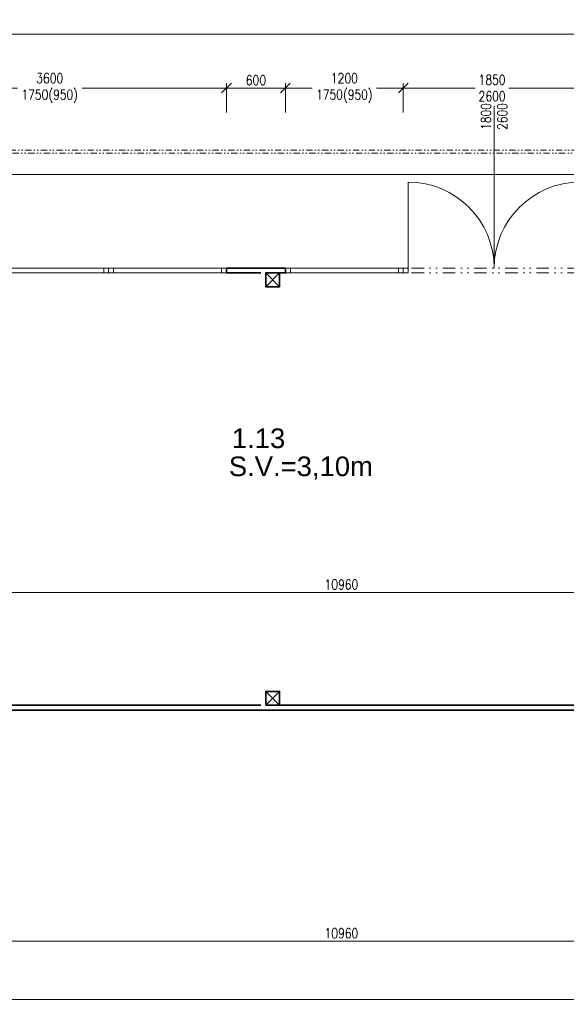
# Model space of a CAD drawing. Header units: millimetres. Extents: x -485339 to 286898, y -1189934 to 1602269.
# Tile 195 of 230: x 60689 to 66255, y -674773 to -664749. Entities that reach past the tile are written whole.
import ezdxf

# ---------------------------------------------------------------- set-up
doc = ezdxf.new("R2010")
doc.units = ezdxf.units.MM
doc.header["$LTSCALE"] = 10
doc.linetypes.add('DĚLICÍ2', pattern=[15.875, 6.35, -3.175, 0, -3.175, 0, -3.175])
doc.layers.get('Defpoints').update_dxf_attribs({"lineweight": 0})
for name, color, linetype, lineweight in [('St__otvory_dveře', 40, 'Continuous', 18), ('St_kóty', 132, 'Continuous', 18), ('St_otvory_okna', 40, 'Continuous', 18), ('St_plocha_místnosti', 250, 'Continuous', 18), ('St_popis_otvory', 40, 'Continuous', 18), ('St_sloupy_opláštění_půdorys', 25, 'Continuous', 35), ('St_čáry_nad', 250, 'DĚLICÍ2', 18), ('St_čáry_obrys', 5, 'Continuous', 35)]:
    doc.layers.add(name, color=color, linetype=linetype, lineweight=lineweight)
doc.styles.add('Andy', font='arial.ttf')
doc.styles.get("Standard").update_dxf_attribs({"font": 'simplex.shx', "width": 0.8})
doc.dimstyles.new('stavebníM50 vnitřní', dxfattribs={"dimtxt": 100, "dimasz": 100, "dimexe": 50, "dimexo": 100, "dimgap": 30, "dimtad": 1, "dimdec": 0, "dimtxsty": 'Standard', "dimblk": 'OBLIQUE', "dimcen": 2.5, "dimclrd": 256, "dimclre": 256, "dimclrt": 256, "dimadec": 0, "dimazin": 0, "dimtfac": 1, "dimtdec": 0, "dimtmove": 2, "dimatfit": 2, "dimldrblk": 'OBLIQUE', "dimfxl": 250, "dimfxlon": 1, "dimlwd": -1, "dimlwe": -1, "dimarcsym": 0})

# ---------------------------------------------------------------- blocks, each defined once
blk = doc.blocks.new('G$C2F820337')
at = {"layer": 'St_sloupy_opláštění_půdorys', "ltscale": 2}
blk.add_lwpolyline([(-70, -70), (70, -70), (70, 70), (-70, 70)], close=True, dxfattribs=at)
for points in [[(-70, 70), (70, -70)], [(70, 70), (-70, -70)]]:
    blk.add_lwpolyline(points, dxfattribs=at)
blk = doc.blocks.new('G$C73FA397A')
at = {"layer": 'St__otvory_dveře', "ltscale": 2}
for points in [[(0, -50), (50, -50), (50, 0), (0, 0)], [(1800, -50), (1850, -50), (1850, 0), (1800, 0)]]:
    blk.add_lwpolyline(points, close=True, dxfattribs=at)
at = {"layer": 'St__otvory_dveře', "linetype": 'DĚLICÍ2', "ltscale": 2}
for points in [[(1800, 0), (50, 0)], [(1800, -50), (50, -50)]]:
    blk.add_lwpolyline(points, dxfattribs=at)
at = {"layer": 'St__otvory_dveře', "ltscale": 2}
for points in [[(50, -50), (50, -925)], [(1800, -50), (1800, -925)]]:
    blk.add_lwpolyline(points, dxfattribs=at)
for centre, start, end in [((50, -50), 270, 0), ((1800, -50), 180, 270)]:
    blk.add_arc(centre, 875, start, end, dxfattribs=at)
blk = doc.blocks.new('G$C325A9F68')
at = {"layer": 'St_otvory_okna', "ltscale": 2}
for points in [[(0, 0), (1200, 0), (1200, 50), (0, 50)], [(0, 0), (50, 0), (50, 50), (0, 50)], [(1200, 0), (1150, 0), (1150, 50), (1200, 50)]]:
    blk.add_lwpolyline(points, close=True, dxfattribs=at)
blk = doc.blocks.new('_OBLIQUE')
at = {"color": 0, "linetype": 'ByBlock'}
blk.add_line((-0.5, -0.5), (0.5, 0.5), dxfattribs=at)
blk = doc.blocks.new('*D4714')
at = {"layer": 'Defpoints', "color": 0}
for p in [(58485, -671133), (69445, -671183), (69445, -674129)]:
    blk.add_point(p, dxfattribs=at)
at = {"layer": 'St_kóty'}
for p, q in [((58485, -673879), (58485, -674179)), ((69445, -673879), (69445, -674179)), ((58485, -674129), (69445, -674129))]:
    blk.add_line(p, q, dxfattribs=at)
at = {"layer": 'St_kóty', "linetype": 'ByBlock', "xscale": 100, "yscale": 100, "zscale": 100, "rotation": 180}
blk.add_blockref('_OBLIQUE', (58485, -674129), dxfattribs=at)
at = {"layer": 'St_kóty', "linetype": 'ByBlock', "xscale": 100, "yscale": 100, "zscale": 100}
blk.add_blockref('_OBLIQUE', (69445, -674129), dxfattribs=at)
at = {"layer": 'St_kóty', "insert": (63965, -674049), "char_height": 100, "attachment_point": 5}
blk.add_mtext('10960', dxfattribs=at)
blk = doc.blocks.new('*D4741')
at = {"layer": 'Defpoints', "color": 0}
for p in [(47745, -671777), (69445, -671777), (69445, -674723)]:
    blk.add_point(p, dxfattribs=at)
at = {"layer": 'St_kóty'}
for p, q in [((47745, -674473), (47745, -674773)), ((69445, -674473), (69445, -674773)), ((47745, -674723), (69445, -674723))]:
    blk.add_line(p, q, dxfattribs=at)
at = {"layer": 'St_kóty', "linetype": 'ByBlock', "xscale": 100, "yscale": 100, "zscale": 100, "rotation": 180}
blk.add_blockref('_OBLIQUE', (47745, -674723), dxfattribs=at)
at = {"layer": 'St_kóty', "linetype": 'ByBlock', "xscale": 100, "yscale": 100, "zscale": 100}
blk.add_blockref('_OBLIQUE', (69445, -674723), dxfattribs=at)
at = {"layer": 'St_kóty', "insert": (58595, -674643), "char_height": 100, "attachment_point": 5}
blk.add_mtext('21700', dxfattribs=at)
blk = doc.blocks.new('*D4752')
at = {"layer": 'Defpoints', "color": 0}
for p in [(69445, -664895), (47745, -666002), (69445, -667115)]:
    blk.add_point(p, dxfattribs=at)
at = {"layer": 'St_kóty'}
for p, q in [((47745, -665145), (47745, -664845)), ((69445, -665145), (69445, -664845)), ((47745, -664895), (69445, -664895))]:
    blk.add_line(p, q, dxfattribs=at)
at = {"layer": 'St_kóty', "linetype": 'ByBlock', "xscale": 100, "yscale": 100, "zscale": 100, "rotation": 180}
blk.add_blockref('_OBLIQUE', (47745, -664895), dxfattribs=at)
at = {"layer": 'St_kóty', "linetype": 'ByBlock', "xscale": 100, "yscale": 100, "zscale": 100}
blk.add_blockref('_OBLIQUE', (69445, -664895), dxfattribs=at)
at = {"layer": 'St_kóty', "insert": (58595, -664815), "char_height": 100, "attachment_point": 5}
blk.add_mtext('21700', dxfattribs=at)
blk = doc.blocks.new('*D4766')
at = {"layer": 'Defpoints', "color": 0}
for p in [(62795, -665445), (59195, -668153), (62795, -668153)]:
    blk.add_point(p, dxfattribs=at)
at = {"layer": 'St_kóty'}
for p, q in [((59195, -665695), (59195, -665395)), ((59195, -665445), (60666, -665445)), ((62795, -665445), (61324, -665445)), ((62795, -665695), (62795, -665395))]:
    blk.add_line(p, q, dxfattribs=at)
at = {"layer": 'St_kóty', "linetype": 'ByBlock', "xscale": 100, "yscale": 100, "zscale": 100, "rotation": 180}
blk.add_blockref('_OBLIQUE', (59195, -665445), dxfattribs=at)
at = {"layer": 'St_kóty', "linetype": 'ByBlock', "xscale": 100, "yscale": 100, "zscale": 100}
blk.add_blockref('_OBLIQUE', (62795, -665445), dxfattribs=at)
at = {"layer": 'St_kóty', "insert": (60995, -665445), "char_height": 100, "attachment_point": 5}
blk.add_mtext('3600\\P1750(950)', dxfattribs=at)
blk = doc.blocks.new('*D4767')
at = {"layer": 'Defpoints', "color": 0}
for p in [(63395, -665445), (62795, -668153), (63395, -668153)]:
    blk.add_point(p, dxfattribs=at)
at = {"layer": 'St_kóty'}
for p, q in [((62795, -665695), (62795, -665395)), ((62795, -665445), (63395, -665445)), ((63395, -665695), (63395, -665395))]:
    blk.add_line(p, q, dxfattribs=at)
at = {"layer": 'St_kóty', "linetype": 'ByBlock', "xscale": 100, "yscale": 100, "zscale": 100, "rotation": 180}
blk.add_blockref('_OBLIQUE', (62795, -665445), dxfattribs=at)
at = {"layer": 'St_kóty', "linetype": 'ByBlock', "xscale": 100, "yscale": 100, "zscale": 100}
blk.add_blockref('_OBLIQUE', (63395, -665445), dxfattribs=at)
at = {"layer": 'St_kóty', "insert": (63095, -665365), "char_height": 100, "attachment_point": 5}
blk.add_mtext('600', dxfattribs=at)
blk = doc.blocks.new('*D4768')
at = {"layer": 'Defpoints', "color": 0}
for p in [(64595, -665445), (63395, -668153), (64595, -668153)]:
    blk.add_point(p, dxfattribs=at)
at = {"layer": 'St_kóty'}
for p, q in [((63395, -665695), (63395, -665395)), ((63395, -665445), (63666, -665445)), ((64595, -665445), (64324, -665445)), ((64595, -665695), (64595, -665395))]:
    blk.add_line(p, q, dxfattribs=at)
at = {"layer": 'St_kóty', "linetype": 'ByBlock', "xscale": 100, "yscale": 100, "zscale": 100, "rotation": 180}
blk.add_blockref('_OBLIQUE', (63395, -665445), dxfattribs=at)
at = {"layer": 'St_kóty', "linetype": 'ByBlock', "xscale": 100, "yscale": 100, "zscale": 100}
blk.add_blockref('_OBLIQUE', (64595, -665445), dxfattribs=at)
at = {"layer": 'St_kóty', "insert": (63995, -665445), "char_height": 100, "attachment_point": 5}
blk.add_mtext('1200\\P1750(950)', dxfattribs=at)
blk = doc.blocks.new('*D4769')
at = {"layer": 'Defpoints', "color": 0}
for p in [(66445, -665445), (64595, -668153), (66445, -668153)]:
    blk.add_point(p, dxfattribs=at)
at = {"layer": 'St_kóty'}
for p, q in [((64595, -665695), (64595, -665395)), ((64595, -665445), (65328, -665445)), ((66445, -665445), (65670, -665445)), ((66445, -665695), (66445, -665395))]:
    blk.add_line(p, q, dxfattribs=at)
at = {"layer": 'St_kóty', "linetype": 'ByBlock', "xscale": 100, "yscale": 100, "zscale": 100, "rotation": 180}
blk.add_blockref('_OBLIQUE', (64595, -665445), dxfattribs=at)
at = {"layer": 'St_kóty', "linetype": 'ByBlock', "xscale": 100, "yscale": 100, "zscale": 100}
blk.add_blockref('_OBLIQUE', (66445, -665445), dxfattribs=at)
at = {"layer": 'St_kóty', "insert": (65499, -665445), "char_height": 100, "attachment_point": 5}
blk.add_mtext('1850\\P2600', dxfattribs=at)
blk = doc.blocks.new('*D4808')
at = {"layer": 'Defpoints', "color": 0}
for p in [(69445, -670579), (58485, -671727), (69445, -671777)]:
    blk.add_point(p, dxfattribs=at)
at = {"layer": 'St_kóty'}
for p, q in [((58485, -670829), (58485, -670529)), ((69445, -670829), (69445, -670529)), ((58485, -670579), (69445, -670579))]:
    blk.add_line(p, q, dxfattribs=at)
at = {"layer": 'St_kóty', "linetype": 'ByBlock', "xscale": 100, "yscale": 100, "zscale": 100, "rotation": 180}
blk.add_blockref('_OBLIQUE', (58485, -670579), dxfattribs=at)
at = {"layer": 'St_kóty', "linetype": 'ByBlock', "xscale": 100, "yscale": 100, "zscale": 100}
blk.add_blockref('_OBLIQUE', (69445, -670579), dxfattribs=at)
at = {"layer": 'St_kóty', "insert": (63965, -670499), "char_height": 100, "attachment_point": 5}
blk.add_mtext('10960', dxfattribs=at)
blk = doc.blocks.new('*D4813')
at = {"layer": 'Defpoints', "color": 0}
for p in [(70345, -666077), (70345, -666324), (50095, -666678)]:
    blk.add_point(p, dxfattribs=at)
at = {"layer": 'St_kóty'}
for p, q in [((70345, -666177), (70345, -666374)), ((50095, -666574), (50095, -666274)), ((50095, -666324), (70345, -666324))]:
    blk.add_line(p, q, dxfattribs=at)
at = {"layer": 'St_kóty', "linetype": 'ByBlock', "xscale": 100, "yscale": 100, "zscale": 100, "rotation": 180}
blk.add_blockref('_OBLIQUE', (50095, -666324), dxfattribs=at)
at = {"layer": 'St_kóty', "linetype": 'ByBlock', "xscale": 100, "yscale": 100, "zscale": 100}
blk.add_blockref('_OBLIQUE', (70345, -666324), dxfattribs=at)
at = {"layer": 'St_kóty', "insert": (60220, -666244), "char_height": 100, "attachment_point": 5}
blk.add_mtext('20250', dxfattribs=at)

msp = doc.modelspace()

# ---------------------------------------------------------------- linework, layer by layer
at = {"layer": 'St_popis_otvory'}
msp.add_lwpolyline([(65520.3, -665629.5), (65520.3, -667277)], dxfattribs=at)
at = {"layer": 'St_čáry_nad'}
for points in [[(50096.3, -667277), (50096.3, -666077), (69445.3, -666077), (70345.3, -666077), (70345.3, -670477)], [(50126.3, -667277), (50126.3, -666107), (69445.3, -666107), (70315.3, -666107), (70315.3, -670507)]]:
    msp.add_lwpolyline(points, dxfattribs=at)
at = {"layer": 'St_čáry_obrys'}
for points in [[(62795.3, -667327), (62795.3, -667277)], [(62795.3, -667277), (63395.3, -667277)], [(62795.3, -667327), (63145.3, -667327)], [(63195.3, -667327), (63395.3, -667327)], [(63395.3, -667327), (63395.3, -667277)], [(47745.3, -671777), (69445.3, -671777)], [(58485.3, -671727), (63145.3, -671727)], [(63195.3, -671727), (69395.3, -671727)]]:
    msp.add_lwpolyline(points, dxfattribs=at)

# ---------------------------------------------------------------- block references
at = {"layer": 'St__otvory_dveře', "xscale": -1, "rotation": 180}
msp.add_blockref('G$C73FA397A', (64595.3, -667327), dxfattribs=at)
at = {"layer": 'St_otvory_okna', "ltscale": 2}
for p in [(60395.3, -667327), (61595.3, -667327), (63395.3, -667327)]:
    msp.add_blockref('G$C325A9F68', p, dxfattribs=at)
at = {"layer": 'St_sloupy_opláštění_půdorys', "ltscale": 2}
for p in [(63265.3, -667397), (63265.3, -671657)]:
    msp.add_blockref('G$C2F820337', p, dxfattribs=at)

# ---------------------------------------------------------------- texts
at = {"layer": 'St_plocha_místnosti', "ltscale": 2, "style": 'Andy'}
for s, p in [('1.13', (62849.6, -669110.3)), ('S.V.=3,10m', (62818.4, -669395.7))]:
    msp.add_text(s, height=200, dxfattribs=at).set_placement(p)
at = {"layer": 'St_popis_otvory', "insert": (65520.3, -665734.6), "char_height": 100, "width": 1342.526, "attachment_point": 5, "rotation": 90}
msp.add_mtext('1800\\P2600', dxfattribs=at)

# ---------------------------------------------------------------- dimensions: what is measured, and where the dimension line sits
at = {"layer": 'St_kóty'}
for base, p1, p2, picture, middle in [((69445.3, -664894.7), (47745.3, -666001.7), (69445.3, -667115.4), '*D4752', (58595.3, -664814.7)), ((63395.3, -665444.7), (62795.3, -668152.9), (63395.3, -668152.9), '*D4767', (63095.3, -665364.7)), ((70345.2509, -666323.6915), (50094.7992, -666678.3776), (70345.2509, -666077.0005), '*D4813', (60220.0251, -666243.6915)), ((69445.3, -670578.6), (58485.3, -671727), (69445.3, -671777), '*D4808', (63965.3, -670498.6)), ((69445.3, -674128.7), (58485.3, -671133.1), (69445.3, -671183.1), '*D4714', (63965.3, -674048.7)), ((69445.3, -674722.6), (47745.3, -671777), (69445.3, -671777), '*D4741', (58595.3, -674642.6))]:
    dim = msp.add_linear_dim(base=base, p1=p1, p2=p2, dimstyle='stavebníM50 vnitřní', dxfattribs=at)
    dim.commit()
    dim.dimension.update_dxf_attribs({"geometry": picture, "text_midpoint": middle})
for base, p1, p2, text, picture, middle in [((62795.3, -665444.7), (59195.3, -668152.9), (62795.3, -668152.9), '<>\\P1750(950)', '*D4766', (60995.3, -665444.7)), ((64595.3, -665444.7), (63395.3, -668152.9), (64595.3, -668152.9), '<>\\P1750(950)', '*D4768', (63995.3, -665444.7)), ((66445.3, -665444.7), (64595.3, -668152.9), (66445.3, -668152.9), '<>\\P2600', '*D4769', (65499, -665444.7))]:
    dim = msp.add_linear_dim(base=base, p1=p1, p2=p2, text=text, dimstyle='stavebníM50 vnitřní', dxfattribs=at)
    dim.commit()
    dim.dimension.update_dxf_attribs({"geometry": picture, "text_midpoint": middle, "dimtype": 160})

doc.saveas('drawing.dxf')
